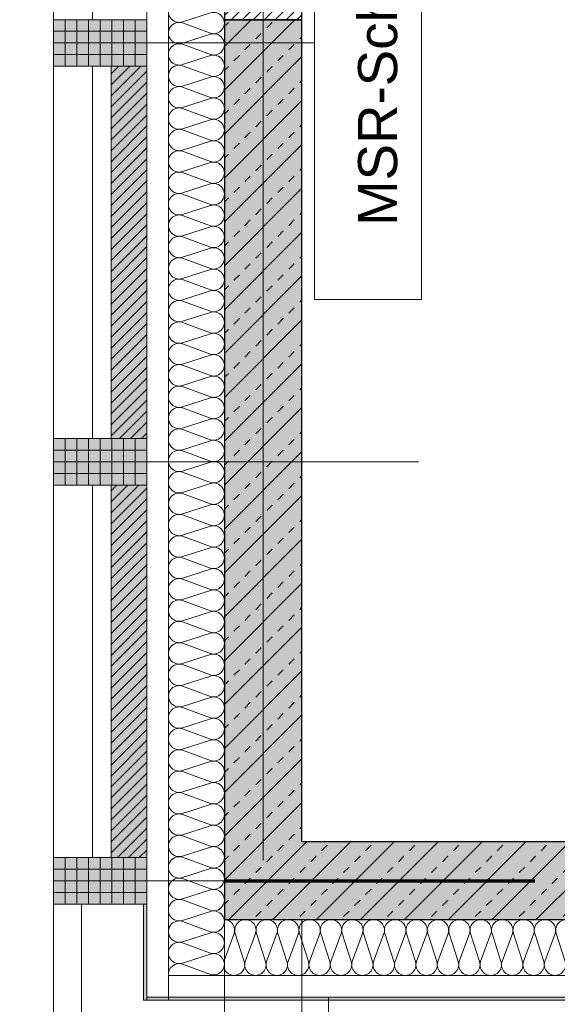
# Model space of a CAD drawing. Header units: metres. Extents: x -167 to 152, y -127 to 99.
# Tile 66 of 225: x -39.93 to -38.2, y -5.8 to -2.62. Entities that reach past the tile are written whole.
import ezdxf

# ---------------------------------------------------------------- set-up
doc = ezdxf.new("R2010")
doc.units = ezdxf.units.M
doc.header["$PDMODE"] = 1
doc.header["$PDSIZE"] = -2
for name, pattern in [('Achsen 01', [5.291531, 3.175, -1.058062, 0.352704, -0.705764]), ('gestrichelt - 01', [2, 1, -1]), ('ISO-07 Punktiert', [0.889, 0.127, -0.762]), ('Raster 01', [2, 1, -1]), ('VW-01 Strichlinie kurz', [2, 1, -1])]:
    doc.linetypes.add(name, pattern=pattern)
doc.layers.get('0').update_dxf_attribs({"lineweight": 25})
for name, color, linetype, lineweight, true_color in [('013_Beton und Stahlbetonarbeiten-000 Brüstung', 7, 'Continuous', 9, 0xa6a6a6), ('014_Fassadenarbeiten-000 Aufsicht Betonfertigteile', 7, 'Continuous', 9, 0xc0c0c0), ('014_Fassadenarbeiten-000 Aufsicht Mauerwerk', 7, 'Continuous', 9, 0xa6a6a6), ('014_Fassadenarbeiten-330 mineralische Dämmung', 7, 'Continuous', 9, 0x666666), ('031_Metallbauarbeiten-330 Aufsicht Metallbauarbeiten', 7, 'Continuous', 9, 0xa6a6a6), ('032_Metallarbeiten-PR_Fassade', 7, 'Continuous', 13, 0x444444), ('075_Raumlufttechnische Anlage-Lüftungsanlage', 7, 'Continuous', 18, 0x555555), ('AV1-Achsen', 1, 'Achsen 01', 18, 0xff0000), ('AV1-Raster', 7, 'Raster 01', 9, 0xa6a6a6)]:
    doc.layers.add(name, color=color, linetype=linetype, lineweight=lineweight, true_color=true_color)
for name, color, linetype, lineweight in [('013_Beton und Stahlbetonarbeiten-000 Unterzüge', 7, 'ISO-07 Punktiert', 13), ('013_Beton und Stahlbetonarbeiten-330 Außenwände', 7, 'Continuous', 25), ('014_Fassadenarbeiten-330 Betonfertigteile vertikal', 7, 'Continuous', 9), ('014_Fassadenarbeiten-330 Filtermauerwerk 11.5cm', 7, 'Continuous', 9), ('075_Raumlufttechnische Anlage-Beschriftung', 7, 'Continuous', 9), ('_1.35m (3D)', 7, 'Continuous', 9), ('_GRU (2D)', 7, 'Continuous', 9), ('_OG 1 (2D)', 7, 'Continuous', 9), ('AV1-Brandschutzkonzept-Brandschutzkonzept', 7, 'Continuous', 5), ('Bemaßung-Bemaßung', 7, 'Continuous', 9)]:
    doc.layers.add(name, color=color, linetype=linetype, lineweight=lineweight)
doc.layers.get('0').freeze()
doc.styles.add('Arial', font='arial.ttf')
doc.dimstyles.new('COE 50', dxfattribs={"dimtxt": 126.090495, "dimasz": 0.001414, "dimexe": 0.001, "dimexo": 0.01, "dimgap": 0.001, "dimtad": 1, "dimdec": 3, "dimtxsty": 'Arial', "dimblk": 'VW_SLASH-4', "dimblk1": 'VW_SLASH-4', "dimblk2": 'VW_SLASH-4', "dimcen": 0, "dimadec": 3, "dimazin": 0, "dimtfac": 0.8, "dimtdec": 3, "dimtix": 1, "dimtmove": 0, "dimatfit": 0, "dimldrblk": 'VW_SLASH-3', "dimfxl": 0.002, "dimfxlon": 1, "dimfrac": 2, "dimtolj": 1, "dimarcsym": 0})
pattern_1 = [(-90, (0, 0), (0.0375, 0), [])]
pattern_2 = [(0, (0, 0), (2e-18, -0.0375), [])]
pattern_3 = [(45, (0, 0), (0.01767767, -0.01767767), [])]

# ---------------------------------------------------------------- blocks, each defined once
blk = doc.blocks.new('Group-2')
at = {"layer": 'AV1-Raster'}
for p, q in [((1.35, -2.7), (-40.5, -2.7)), ((1.35, -4.05), (-40.5, -4.05)), ((1.35, -5.4), (-40.5, -5.4))]:
    blk.add_line(p, q, dxfattribs=at)
blk = doc.blocks.new('1.35m (3D)')
at = {"layer": 'AV1-Raster', "color": 7}
blk.add_blockref('Group-2', (0, 0), dxfattribs=at)
blk = doc.blocks.new('Group-270')
at = {"layer": '014_Fassadenarbeiten-330 mineralische Dämmung', "transparency": 33554687, "flags": 128}
for points in [[(-5.57, 39.0366, 0.324435), (-5.5316, 39.0492, 0.324435), (-5.5316, 39.0896, 0.324435), (-5.57, 39.1022), (-5.66, 39.0732, -0.324488), (-5.6985, 39.0858, -0.324488), (-5.6985, 39.1263, -0.324488), (-5.66, 39.1388), (-5.57, 39.1055, 0.324435), (-5.5316, 39.1181, 0.324435), (-5.5316, 39.1586, 0.324435), (-5.57, 39.1711), (-5.66, 39.1422, -0.324488), (-5.6985, 39.1548, -0.324488), (-5.6985, 39.1952, -0.324488), (-5.66, 39.2078), (-5.57, 39.1745, 0.324435), (-5.5316, 39.1871, 0.324435), (-5.5316, 39.2275, 0.324435), (-5.57, 39.2401), (-5.66, 39.2111, -0.394688), (-5.7026, 39.2312, -0.394688), (-5.6854, 39.275)], [(-5.525, 39.275, -0.497563), (-5.57, 39.2434), (-5.6554, 39.275)], [(-5.57, 38.1403, 1.372583), (-5.57, 38.2059), (-5.66, 38.177, -1.372995), (-5.66, 38.2425), (-5.57, 38.2093, 1.372583), (-5.57, 38.2748), (-5.66, 38.2459, -1.372995), (-5.66, 38.3115), (-5.57, 38.2782, 1.372583), (-5.57, 38.3438), (-5.66, 38.3149, -1.372995), (-5.66, 38.3804), (-5.57, 38.3472, 1.372583), (-5.57, 38.4127), (-5.66, 38.3838, -1.372995), (-5.66, 38.4494), (-5.57, 38.4161, 1.372583), (-5.57, 38.4817), (-5.66, 38.4527, -1.372995), (-5.66, 38.5183), (-5.57, 38.485, 1.372583), (-5.57, 38.5506), (-5.66, 38.5217, -1.372995), (-5.66, 38.5873), (-5.57, 38.554, 1.372583), (-5.57, 38.6196), (-5.66, 38.5906, -1.372995), (-5.66, 38.6562), (-5.57, 38.6229, 1.372583), (-5.57, 38.6885), (-5.66, 38.6596, -1.372995), (-5.66, 38.7252), (-5.57, 38.6919, 1.372583), (-5.57, 38.7575), (-5.66, 38.7285, -1.372995), (-5.66, 38.7941), (-5.57, 38.7608, 1.372583), (-5.57, 38.8264), (-5.66, 38.7975, -1.372995), (-5.66, 38.863), (-5.57, 38.8298, 1.372583), (-5.57, 38.8953), (-5.66, 38.8664, -1.372995), (-5.66, 38.932), (-5.57, 38.8987, 1.372583), (-5.57, 38.9643), (-5.66, 38.9354, -1.372995), (-5.66, 39.0009), (-5.57, 38.9677, 1.372583), (-5.57, 39.0332), (-5.66, 39.0043, -1.372995), (-5.66, 39.0699), (-5.57, 39.0366, 1.372583), (-5.57, 39.1022), (-5.66, 39.0732, -1.372995), (-5.66, 39.1388), (-5.57, 39.1055, 1.372583), (-5.57, 39.1711), (-5.66, 39.1422, -1.372995), (-5.66, 39.2078)]]:
    blk.add_lwpolyline(points, format="xyb", dxfattribs=at)
blk = doc.blocks.new('Group-271')
at = {"layer": '014_Fassadenarbeiten-330 mineralische Dämmung', "transparency": 33554687}
blk.add_blockref('Group-270', (0, 0), dxfattribs=at)
blk = doc.blocks.new('Parametric Object-37')
at = {"layer": '014_Fassadenarbeiten-330 mineralische Dämmung', "color": 7, "transparency": 33554687}
blk.add_blockref('Group-271', (0, 0), dxfattribs=at)
at = {"layer": '014_Fassadenarbeiten-330 mineralische Dämmung', "color": 0, "flags": 1}
for tag in ['IFC_UUID', 'instanceID', 'prm0_name', 'prm0_type', 'prm0_value', 'prm1_name', 'prm1_type', 'prm1_value', 'prm2_name', 'prm2_type', 'prm2_value', 'prm3_name', 'prm3_type', 'prm3_value', 'prm4_name', 'prm4_type', 'prm4_value', 'prm5_name', 'prm5_type', 'prm5_value', 'prm6_name', 'prm6_type', 'prm6_value']:
    blk.add_attdef(tag, (-39.275, -5.7145), '', height=0.00018, dxfattribs=at)
blk = doc.blocks.new('Group-273')
at = {"layer": '014_Fassadenarbeiten-330 mineralische Dämmung', "transparency": 33554687, "flags": 128}
for points in [[(-5.5676, 39.32, -0.324435), (-5.5802, 39.2816, -0.324435), (-5.6206, 39.2816, -0.324435), (-5.6332, 39.32), (-5.5999, 39.41, 0.324488), (-5.6125, 39.4485, 0.324488), (-5.6529, 39.4485, 0.324488), (-5.6655, 39.41), (-5.6365, 39.32, -0.324435), (-5.6491, 39.2816, -0.324435), (-5.6895, 39.2816, -0.324435), (-5.7021, 39.32), (-5.6688, 39.41, 0.54007), (-5.705, 39.4548)], [(-5.7021, 39.32, 1.372583), (-5.6365, 39.32), (-5.6655, 39.41, -1.372995), (-5.5999, 39.41), (-5.6332, 39.32, 1.372583), (-5.5676, 39.32), (-5.5965, 39.41, -1.372995), (-5.531, 39.41), (-5.5642, 39.32, 1.372583), (-5.4987, 39.32), (-5.5276, 39.41, -1.372995), (-5.462, 39.41), (-5.4953, 39.32, 1.372583), (-5.4297, 39.32), (-5.4586, 39.41, -1.372995), (-5.3931, 39.41), (-5.4263, 39.32, 1.372583), (-5.3608, 39.32), (-5.3897, 39.41, -1.372995), (-5.3241, 39.41), (-5.3574, 39.32, 1.372583), (-5.2918, 39.32), (-5.3207, 39.41, -1.372995), (-5.2552, 39.41), (-5.2884, 39.32, 1.372583), (-5.2229, 39.32), (-5.2518, 39.41, -1.372995), (-5.1862, 39.41), (-5.2195, 39.32, 1.372583), (-5.1539, 39.32), (-5.1829, 39.41, -1.372995), (-5.1173, 39.41), (-5.1506, 39.32, 1.372583), (-5.085, 39.32), (-5.1139, 39.41, -1.372995), (-5.0483, 39.41), (-5.0816, 39.32, 1.372583), (-5.016, 39.32), (-5.045, 39.41, -1.372995), (-4.9794, 39.41), (-5.0127, 39.32, 1.372583), (-4.9471, 39.32), (-4.976, 39.41, -1.372995), (-4.9104, 39.41), (-4.9437, 39.32, 1.372583), (-4.8781, 39.32), (-4.9071, 39.41, -1.372995), (-4.8415, 39.41), (-4.8748, 39.32, 1.372583), (-4.8092, 39.32), (-4.8381, 39.41, -1.372995), (-4.7726, 39.41), (-4.8058, 39.32, 1.372583), (-4.7403, 39.32), (-4.7692, 39.41, -1.372995), (-4.7036, 39.41), (-4.7369, 39.32, 1.372583), (-4.6713, 39.32), (-4.7002, 39.41, -1.372995), (-4.6347, 39.41), (-4.6679, 39.32, 1.372583), (-4.6024, 39.32), (-4.6313, 39.41, -1.372995), (-4.5657, 39.41), (-4.599, 39.32, 1.372583), (-4.5334, 39.32), (-4.5623, 39.41, -1.372995), (-4.4968, 39.41), (-4.53, 39.32, 1.372583), (-4.4645, 39.32), (-4.4934, 39.41, -1.372995), (-4.4278, 39.41), (-4.4611, 39.32, 1.372583), (-4.3955, 39.32), (-4.4245, 39.41, -1.372995), (-4.3589, 39.41), (-4.3922, 39.32, 1.372583), (-4.3266, 39.32), (-4.3555, 39.41, -1.372995), (-4.2899, 39.41), (-4.3232, 39.32, 1.372583), (-4.2576, 39.32), (-4.2866, 39.41, -1.372995), (-4.221, 39.41), (-4.2543, 39.32, 1.372583), (-4.1887, 39.32), (-4.2176, 39.41, -1.372995), (-4.1521, 39.41), (-4.1853, 39.32, 1.372583), (-4.1198, 39.32), (-4.1487, 39.41, -1.372995), (-4.0831, 39.41), (-4.1164, 39.32, 1.372583), (-4.0508, 39.32), (-4.0797, 39.41, -1.372995), (-4.0142, 39.41), (-4.0474, 39.32, 1.372583), (-3.9819, 39.32), (-4.0108, 39.41, -1.372995), (-3.9452, 39.41), (-3.9785, 39.32, 1.372583), (-3.9129, 39.32), (-3.9418, 39.41, -1.372995), (-3.8763, 39.41), (-3.9095, 39.32, 1.372583), (-3.844, 39.32), (-3.8729, 39.41, -1.372995), (-3.8073, 39.41), (-3.8406, 39.32, 1.372583), (-3.775, 39.32), (-3.804, 39.41, -1.372995), (-3.7384, 39.41), (-3.7717, 39.32, 1.372583), (-3.7061, 39.32), (-3.735, 39.41, -1.372995), (-3.6694, 39.41), (-3.7027, 39.32, 1.372583), (-3.6371, 39.32), (-3.6661, 39.41, -1.372995), (-3.6005, 39.41), (-3.6338, 39.32, 1.372583), (-3.5682, 39.32), (-3.5971, 39.41, -1.372995), (-3.5316, 39.41), (-3.5648, 39.32, 1.372583), (-3.4993, 39.32), (-3.5282, 39.41, -1.372995), (-3.4626, 39.41), (-3.4959, 39.32, 1.372583), (-3.4303, 39.32), (-3.4592, 39.41, -1.372995), (-3.3937, 39.41), (-3.4269, 39.32, 1.372583), (-3.3614, 39.32), (-3.3903, 39.41, -1.372995), (-3.3247, 39.41), (-3.358, 39.32, 1.372583), (-3.2924, 39.32), (-3.3213, 39.41, -1.372995), (-3.2558, 39.41), (-3.289, 39.32, 1.372583), (-3.2235, 39.32), (-3.2524, 39.41, -1.372995), (-3.1868, 39.41), (-3.2201, 39.32, 1.372583), (-3.1545, 39.32), (-3.1835, 39.41, -1.372995), (-3.1179, 39.41), (-3.1512, 39.32, 1.372583), (-3.0856, 39.32), (-3.1145, 39.41, -1.372995), (-3.0489, 39.41), (-3.0822, 39.32, 1.372583), (-3.0166, 39.32), (-3.0456, 39.41, -1.372995), (-2.98, 39.41), (-3.0133, 39.32, 1.372583), (-2.9477, 39.32), (-2.9766, 39.41, -1.372995), (-2.911, 39.41), (-2.9443, 39.32, 1.372583), (-2.8787, 39.32), (-2.9077, 39.41, -1.372995), (-2.8421, 39.41), (-2.8754, 39.32, 1.372583), (-2.8098, 39.32), (-2.8387, 39.41, -1.372995), (-2.7732, 39.41), (-2.8064, 39.32, 1.372583), (-2.7409, 39.32), (-2.7698, 39.41, -1.372995), (-2.7042, 39.41), (-2.7375, 39.32, 1.372583), (-2.6719, 39.32), (-2.7008, 39.41, -1.372995), (-2.6353, 39.41), (-2.6685, 39.32, 1.372583), (-2.603, 39.32), (-2.6319, 39.41, -1.372995), (-2.5663, 39.41)], [(-5.705, 39.3184, -0.131588), (-5.705, 39.3005)]]:
    blk.add_lwpolyline(points, format="xyb", dxfattribs=at)
blk = doc.blocks.new('Group-274')
at = {"layer": '014_Fassadenarbeiten-330 mineralische Dämmung', "transparency": 33554687}
blk.add_blockref('Group-273', (0, 0), dxfattribs=at)
blk = doc.blocks.new('Parametric Object-38')
at = {"layer": '014_Fassadenarbeiten-330 mineralische Dämmung', "color": 7, "transparency": 33554687}
blk.add_blockref('Group-274', (0, 0), dxfattribs=at)
at = {"layer": '014_Fassadenarbeiten-330 mineralische Dämmung', "color": 0, "flags": 1}
for tag in ['IFC_UUID', 'instanceID', 'prm0_name', 'prm0_type', 'prm0_value', 'prm1_name', 'prm1_type', 'prm1_value', 'prm2_name', 'prm2_type', 'prm2_value', 'prm3_name', 'prm3_type', 'prm3_value', 'prm4_name', 'prm4_type', 'prm4_value', 'prm5_name', 'prm5_type', 'prm5_value', 'prm6_name', 'prm6_type', 'prm6_value']:
    blk.add_attdef(tag, (-39.4631, -5.7098), '', height=0.00018, dxfattribs=at)
blk = doc.blocks.new('VW_SLASH-4')
at = {"color": 0, "linetype": 'ByBlock', "lineweight": -2, "transparency": 16777216}
blk.add_line((0, 0), (-1, 0), dxfattribs=at)
at = {"color": 0, "linetype": 'Continuous', "lineweight": 15, "transparency": 16777216, "flags": 128}
blk.add_lwpolyline([(0.5, 0.5), (-0.5, -0.5)], dxfattribs=at)
blk = doc.blocks.new('*D425')
at = {"layer": 'Bemaßung-Bemaßung', "color": 0, "lineweight": -2}
for p, q in [((-42.225, 0), (-42.375, 0)), ((-42.325, -5.3293), (-42.325, -0.0707)), ((-42.225, -5.4), (-42.375, -5.4))]:
    blk.add_line(p, q, dxfattribs=at)
at = {"layer": 'Defpoints', "color": 0}
for p in [(-39.15, 0), (-42.325, 0), (-39.15, -5.4)]:
    blk.add_point(p, dxfattribs=at)
at = {"layer": 'Bemaßung-Bemaßung', "color": 0, "lineweight": -2, "xscale": 0.070693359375, "yscale": 0.070693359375, "zscale": 0.070693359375}
for p, rotation in [((-42.325, 0), 90), ((-42.325, -5.4), 270)]:
    blk.add_blockref('VW_SLASH-4', p, dxfattribs=dict(at, rotation=rotation))
at = {"layer": 'Bemaßung-Bemaßung', "color": 0, "insert": (-42.4508, -2.7), "char_height": 0.12609, "attachment_point": 5, "rotation": 90, "style": 'Arial'}
blk.add_mtext('\\A1;5,40', dxfattribs=at)
blk = doc.blocks.new('VW_SLASH-3')
at = {"color": 0, "linetype": 'ByBlock', "lineweight": -2, "transparency": 16777216}
blk.add_line((0, 0), (-1, 0), dxfattribs=at)
at = {"color": 0, "linetype": 'Continuous', "lineweight": 15, "transparency": 16777216, "flags": 128}
blk.add_lwpolyline([(0.5, 0.5), (-0.5, -0.5)], dxfattribs=at)
blk = doc.blocks.new('*D426')
at = {"layer": 'Bemaßung-Bemaßung', "color": 0, "lineweight": -2}
for p, q in [((-42.225, -5.4), (-42.375, -5.4)), ((-42.325, -8.0293), (-42.325, -5.4707)), ((-42.225, -8.1), (-42.375, -8.1))]:
    blk.add_line(p, q, dxfattribs=at)
at = {"layer": 'Defpoints', "color": 0}
for p in [(-42.325, -5.4), (-39.15, -5.4), (-39.15, -8.1)]:
    blk.add_point(p, dxfattribs=at)
at = {"layer": 'Bemaßung-Bemaßung', "color": 0, "lineweight": -2, "xscale": 0.070693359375, "yscale": 0.070693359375, "zscale": 0.070693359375}
for p, rotation in [((-42.325, -5.4), 90), ((-42.325, -8.1), 270)]:
    blk.add_blockref('VW_SLASH-4', p, dxfattribs=dict(at, rotation=rotation))
at = {"layer": 'Bemaßung-Bemaßung', "color": 0, "insert": (-42.4508, -6.75), "char_height": 0.12609, "attachment_point": 5, "rotation": 90, "style": 'Arial'}
blk.add_mtext('\\A1;2,70', dxfattribs=at)
blk = doc.blocks.new('*D559')
at = {"layer": 'Bemaßung-Bemaßung', "color": 0, "linetype": 'Continuous', "lineweight": -2}
for p, q in [((-41.225, -5.475), (-41.375, -5.475)), ((-41.325, -5.5457), (-41.325, -6.6043)), ((-41.225, -6.675), (-41.375, -6.675))]:
    blk.add_line(p, q, dxfattribs=at)
at = {"layer": 'Defpoints', "color": 0}
for p in [(-39.825, -5.475), (-41.325, -6.675), (-39.825, -6.675)]:
    blk.add_point(p, dxfattribs=at)
at = {"layer": 'Bemaßung-Bemaßung', "color": 0, "lineweight": -2, "xscale": 0.070693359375, "yscale": 0.070693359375, "zscale": 0.070693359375}
for p, rotation in [((-41.325, -5.475), 90), ((-41.325, -6.675), 270)]:
    blk.add_blockref('VW_SLASH-4', p, dxfattribs=dict(at, rotation=rotation))
at = {"layer": 'Bemaßung-Bemaßung', "color": 0, "insert": (-41.4508, -6.075), "char_height": 0.12609, "attachment_point": 5, "rotation": 90, "style": 'Arial'}
blk.add_mtext('\\A1;1,20', dxfattribs=at)
blk = doc.blocks.new('*D560')
at = {"layer": 'Bemaßung-Bemaßung', "color": 0, "linetype": 'Continuous', "lineweight": -2}
for p, q in [((-41.325, -5.2543), (-41.325, -5.1836)), ((-41.225, -5.325), (-41.375, -5.325)), ((-41.325, -5.325), (-41.325, -5.475)), ((-41.225, -5.475), (-41.375, -5.475)), ((-41.325, -5.5457), (-41.325, -5.6164))]:
    blk.add_line(p, q, dxfattribs=at)
at = {"layer": 'Defpoints', "color": 0}
for p in [(-39.825, -5.325), (-41.325, -5.475), (-39.825, -5.475)]:
    blk.add_point(p, dxfattribs=at)
at = {"layer": 'Bemaßung-Bemaßung', "color": 0, "lineweight": -2, "xscale": 0.070693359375, "yscale": 0.070693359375, "zscale": 0.070693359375}
for p, rotation in [((-41.325, -5.325), 270), ((-41.325, -5.475), 90)]:
    blk.add_blockref('VW_SLASH-4', p, dxfattribs=dict(at, rotation=rotation))
at = {"layer": 'Bemaßung-Bemaßung', "color": 0, "insert": (-41.5144, -5.4), "char_height": 0.12609, "attachment_point": 5, "rotation": 90, "style": 'Arial'}
blk.add_mtext('\\A1;15', dxfattribs=at)
blk = doc.blocks.new('*D561')
at = {"layer": 'Bemaßung-Bemaßung', "color": 0, "linetype": 'Continuous', "lineweight": -2}
for p, q in [((-41.225, -4.125), (-41.375, -4.125)), ((-41.325, -4.1957), (-41.325, -5.2543)), ((-41.225, -5.325), (-41.375, -5.325))]:
    blk.add_line(p, q, dxfattribs=at)
at = {"layer": 'Defpoints', "color": 0}
for p in [(-39.825, -4.125), (-41.325, -5.325), (-39.825, -5.325)]:
    blk.add_point(p, dxfattribs=at)
at = {"layer": 'Bemaßung-Bemaßung', "color": 0, "lineweight": -2, "xscale": 0.070693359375, "yscale": 0.070693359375, "zscale": 0.070693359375}
for p, rotation in [((-41.325, -4.125), 90), ((-41.325, -5.325), 270)]:
    blk.add_blockref('VW_SLASH-4', p, dxfattribs=dict(at, rotation=rotation))
at = {"layer": 'Bemaßung-Bemaßung', "color": 0, "insert": (-41.4508, -4.725), "char_height": 0.12609, "attachment_point": 5, "rotation": 90, "style": 'Arial'}
blk.add_mtext('\\A1;1,20', dxfattribs=at)
blk = doc.blocks.new('*D562')
at = {"layer": 'Bemaßung-Bemaßung', "color": 0, "linetype": 'Continuous', "lineweight": -2}
for p, q in [((-41.325, -3.9043), (-41.325, -3.8336)), ((-41.225, -3.975), (-41.375, -3.975)), ((-41.325, -3.975), (-41.325, -4.125)), ((-41.225, -4.125), (-41.375, -4.125)), ((-41.325, -4.1957), (-41.325, -4.2664))]:
    blk.add_line(p, q, dxfattribs=at)
at = {"layer": 'Defpoints', "color": 0}
for p in [(-39.825, -3.975), (-41.325, -4.125), (-39.825, -4.125)]:
    blk.add_point(p, dxfattribs=at)
at = {"layer": 'Bemaßung-Bemaßung', "color": 0, "lineweight": -2, "xscale": 0.070693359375, "yscale": 0.070693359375, "zscale": 0.070693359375}
for p, rotation in [((-41.325, -3.975), 270), ((-41.325, -4.125), 90)]:
    blk.add_blockref('VW_SLASH-4', p, dxfattribs=dict(at, rotation=rotation))
at = {"layer": 'Bemaßung-Bemaßung', "color": 0, "insert": (-41.5144, -4.05), "char_height": 0.12609, "attachment_point": 5, "rotation": 90, "style": 'Arial'}
blk.add_mtext('\\A1;15', dxfattribs=at)
blk = doc.blocks.new('*D563')
at = {"layer": 'Bemaßung-Bemaßung', "color": 0, "linetype": 'Continuous', "lineweight": -2}
for p, q in [((-41.225, -2.775), (-41.375, -2.775)), ((-41.325, -2.8457), (-41.325, -3.9043)), ((-41.225, -3.975), (-41.375, -3.975))]:
    blk.add_line(p, q, dxfattribs=at)
at = {"layer": 'Defpoints', "color": 0}
for p in [(-39.825, -2.775), (-41.325, -3.975), (-39.825, -3.975)]:
    blk.add_point(p, dxfattribs=at)
at = {"layer": 'Bemaßung-Bemaßung', "color": 0, "lineweight": -2, "xscale": 0.070693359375, "yscale": 0.070693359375, "zscale": 0.070693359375}
for p, rotation in [((-41.325, -2.775), 90), ((-41.325, -3.975), 270)]:
    blk.add_blockref('VW_SLASH-4', p, dxfattribs=dict(at, rotation=rotation))
at = {"layer": 'Bemaßung-Bemaßung', "color": 0, "insert": (-41.4508, -3.375), "char_height": 0.12609, "attachment_point": 5, "rotation": 90, "style": 'Arial'}
blk.add_mtext('\\A1;1,20', dxfattribs=at)
blk = doc.blocks.new('*D564')
at = {"layer": 'Bemaßung-Bemaßung', "color": 0, "linetype": 'Continuous', "lineweight": -2}
for p, q in [((-41.325, -2.5543), (-41.325, -2.4836)), ((-41.225, -2.625), (-41.375, -2.625)), ((-41.325, -2.625), (-41.325, -2.775)), ((-41.225, -2.775), (-41.375, -2.775)), ((-41.325, -2.8457), (-41.325, -2.9164))]:
    blk.add_line(p, q, dxfattribs=at)
at = {"layer": 'Defpoints', "color": 0}
for p in [(-39.825, -2.625), (-41.325, -2.775), (-39.825, -2.775)]:
    blk.add_point(p, dxfattribs=at)
at = {"layer": 'Bemaßung-Bemaßung', "color": 0, "lineweight": -2, "xscale": 0.070693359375, "yscale": 0.070693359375, "zscale": 0.070693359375}
for p, rotation in [((-41.325, -2.625), 270), ((-41.325, -2.775), 90)]:
    blk.add_blockref('VW_SLASH-4', p, dxfattribs=dict(at, rotation=rotation))
at = {"layer": 'Bemaßung-Bemaßung', "color": 0, "insert": (-41.5144, -2.7), "char_height": 0.12609, "attachment_point": 5, "rotation": 90, "style": 'Arial'}
blk.add_mtext('\\A1;15', dxfattribs=at)
blk = doc.blocks.new('*D565')
at = {"layer": 'Bemaßung-Bemaßung', "color": 0, "linetype": 'Continuous', "lineweight": -2}
for p, q in [((-41.225, -1.425), (-41.375, -1.425)), ((-41.325, -1.4957), (-41.325, -2.5543)), ((-41.225, -2.625), (-41.375, -2.625))]:
    blk.add_line(p, q, dxfattribs=at)
at = {"layer": 'Defpoints', "color": 0}
for p in [(-39.825, -1.425), (-41.325, -2.625), (-39.825, -2.625)]:
    blk.add_point(p, dxfattribs=at)
at = {"layer": 'Bemaßung-Bemaßung', "color": 0, "lineweight": -2, "xscale": 0.070693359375, "yscale": 0.070693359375, "zscale": 0.070693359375}
for p, rotation in [((-41.325, -1.425), 90), ((-41.325, -2.625), 270)]:
    blk.add_blockref('VW_SLASH-4', p, dxfattribs=dict(at, rotation=rotation))
at = {"layer": 'Bemaßung-Bemaßung', "color": 0, "insert": (-41.4508, -2.025), "char_height": 0.12609, "attachment_point": 5, "rotation": 90, "style": 'Arial'}
blk.add_mtext('\\A1;1,20', dxfattribs=at)
blk = doc.blocks.new('*D599')
at = {"layer": 'Bemaßung-Bemaßung', "color": 0, "linetype": 'Continuous', "lineweight": -2}
for p, q in [((-40.325, -5.2043), (-40.325, -5.1336)), ((-40.225, -5.275), (-40.375, -5.275)), ((-40.325, -5.275), (-40.325, -5.525)), ((-40.225, -5.525), (-40.375, -5.525)), ((-40.325, -5.5957), (-40.325, -5.6664))]:
    blk.add_line(p, q, dxfattribs=at)
at = {"layer": 'Defpoints', "color": 0}
for p in [(-39.025, -5.275), (-40.325, -5.525), (-36.575, -5.525)]:
    blk.add_point(p, dxfattribs=at)
at = {"layer": 'Bemaßung-Bemaßung', "color": 0, "lineweight": -2, "xscale": 0.070693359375, "yscale": 0.070693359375, "zscale": 0.070693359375}
for p, rotation in [((-40.325, -5.275), 270), ((-40.325, -5.525), 90)]:
    blk.add_blockref('VW_SLASH-4', p, dxfattribs=dict(at, rotation=rotation))
at = {"layer": 'Bemaßung-Bemaßung', "color": 0, "insert": (-40.4394, -5.4), "char_height": 0.12609, "attachment_point": 5, "rotation": 90, "style": 'Arial'}
blk.add_mtext('\\A1;25', dxfattribs=at)
blk = doc.blocks.new('*D600')
at = {"layer": 'Bemaßung-Bemaßung', "color": 0, "linetype": 'Continuous', "lineweight": -2}
for p, q in [((-40.225, -0.125), (-40.375, -0.125)), ((-40.325, -0.1957), (-40.325, -5.2043)), ((-40.225, -5.275), (-40.375, -5.275))]:
    blk.add_line(p, q, dxfattribs=at)
at = {"layer": 'Defpoints', "color": 0}
for p in [(-39.025, -0.125), (-40.325, -5.275), (-39.025, -5.275)]:
    blk.add_point(p, dxfattribs=at)
at = {"layer": 'Bemaßung-Bemaßung', "color": 0, "lineweight": -2, "xscale": 0.070693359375, "yscale": 0.070693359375, "zscale": 0.070693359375}
for p, rotation in [((-40.325, -0.125), 90), ((-40.325, -5.275), 270)]:
    blk.add_blockref('VW_SLASH-4', p, dxfattribs=dict(at, rotation=rotation))
at = {"layer": 'Bemaßung-Bemaßung', "color": 0, "insert": (-40.4508, -2.7), "char_height": 0.12609, "attachment_point": 5, "rotation": 90, "style": 'Arial'}
blk.add_mtext('\\A1;5,15', dxfattribs=at)
blk = doc.blocks.new('*D650')
at = {"layer": 'Bemaßung-Bemaßung', "color": 0, "lineweight": -2}
for p, q in [((-40.725, -5.525), (-40.875, -5.525)), ((-40.825, -5.5957), (-40.825, -7.9043)), ((-40.725, -7.975), (-40.875, -7.975))]:
    blk.add_line(p, q, dxfattribs=at)
at = {"layer": 'Defpoints', "color": 0}
for p in [(-39.275, -5.525), (-40.825, -7.975), (-39.275, -7.975)]:
    blk.add_point(p, dxfattribs=at)
at = {"layer": 'Bemaßung-Bemaßung', "color": 0, "lineweight": -2, "xscale": 0.070693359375, "yscale": 0.070693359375, "zscale": 0.070693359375}
for p, rotation in [((-40.825, -5.525), 90), ((-40.825, -7.975), 270)]:
    blk.add_blockref('VW_SLASH-4', p, dxfattribs=dict(at, rotation=rotation))
at = {"layer": 'Bemaßung-Bemaßung', "color": 0, "insert": (-40.9508, -6.75), "char_height": 0.12609, "attachment_point": 5, "rotation": 90, "style": 'Arial'}
blk.add_mtext('\\A1;2,45', dxfattribs=at)
blk = doc.blocks.new('*D651')
at = {"layer": 'Bemaßung-Bemaßung', "color": 0, "lineweight": -2}
for p, q in [((-40.725, 0.125), (-40.875, 0.125)), ((-40.825, 0.0543), (-40.825, -5.4543)), ((-40.725, -5.525), (-40.875, -5.525))]:
    blk.add_line(p, q, dxfattribs=at)
at = {"layer": 'Defpoints', "color": 0}
for p in [(-39.275, 0.125), (-40.825, -5.525), (-39.275, -5.525)]:
    blk.add_point(p, dxfattribs=at)
at = {"layer": 'Bemaßung-Bemaßung', "color": 0, "lineweight": -2, "xscale": 0.070693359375, "yscale": 0.070693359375, "zscale": 0.070693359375}
for p, rotation in [((-40.825, 0.125), 90), ((-40.825, -5.525), 270)]:
    blk.add_blockref('VW_SLASH-4', p, dxfattribs=dict(at, rotation=rotation))
at = {"layer": 'Bemaßung-Bemaßung', "color": 0, "insert": (-40.9508, -2.7), "char_height": 0.12609, "attachment_point": 5, "rotation": 90, "style": 'Arial'}
blk.add_mtext('\\A1;5,65', dxfattribs=at)
blk = doc.blocks.new('Group-320')
at = {"color": 255}
blk.add_wipeout([(-38.9848, -1.4966), (-38.6398, -1.4966), (-38.6398, -3.5266), (-38.9848, -3.5266)], dxfattribs=at).dxf.layer = '075_Raumlufttechnische Anlage-Lüftungsanlage'
at = {"layer": '075_Raumlufttechnische Anlage-Lüftungsanlage', "flags": 128}
blk.add_lwpolyline([(-38.9848, -1.4966), (-38.6398, -1.4966), (-38.6398, -3.5266), (-38.9848, -3.5266)], close=True, dxfattribs=at)
at = {"layer": '075_Raumlufttechnische Anlage-Beschriftung', "color": 253, "insert": (-38.7165, -2.5116), "char_height": 0.12609, "attachment_point": 8, "rotation": 90, "line_spacing_factor": 0.969122, "style": 'Arial'}
blk.add_mtext('MSR-Schaltschrank', dxfattribs=at)
blk = doc.blocks.new('Group-751')
at = {"layer": 'AV1-Achsen'}
blk.add_line((-39.15, -26.5), (-39.15, 4.9), dxfattribs=at)
blk = doc.blocks.new('Group-756')
at = {"layer": 'AV1-Achsen'}
blk.add_line((-43.35, -5.4), (4.2, -5.4), dxfattribs=at)
blk = doc.blocks.new('GRU (2D)')
at = {"layer": 'AV1-Achsen', "color": 7}
for name in ['Group-751', 'Group-756']:
    blk.add_blockref(name, (0, 0), dxfattribs=at)
blk = doc.blocks.new('OG 1 (2D)')
at = {"layer": '013_Beton und Stahlbetonarbeiten-330 Außenwände', "linetype": 'Continuous', "lineweight": 9}
h = blk.add_hatch(dxfattribs=at)
h.set_pattern_fill('Mauerwerk allg_-2', color=1, style=0, pattern_type=2)
h.set_pattern_definition(pattern_3)
h.paths.add_polyline_path([(-39.275, -2.625), (-39.025, -2.625), (-39.025, -1.425), (-39.275, -1.425)])
at = {"layer": '014_Fassadenarbeiten-330 Betonfertigteile vertikal', "linetype": 'Continuous', "lineweight": 0}
for points in [[(-39.525, -2.775), (-39.525, -2.625), (-39.825, -2.625), (-39.825, -2.775)], [(-39.525, -4.125), (-39.525, -3.975), (-39.825, -3.975), (-39.825, -4.125)]]:
    blk.add_hatch(color=9, dxfattribs=at).paths.add_polyline_path(points)
at = {"layer": '014_Fassadenarbeiten-330 Betonfertigteile vertikal', "linetype": 'Continuous', "lineweight": 9}
h = blk.add_hatch(dxfattribs=at)
h.set_pattern_fill('Stahlbetonfertigteil', color=8, style=0, pattern_type=2)
h.set_pattern_definition(pattern_1)
h.paths.add_polyline_path([(-39.525, -2.775), (-39.525, -2.625), (-39.825, -2.625), (-39.825, -2.775)])
at = {"layer": '014_Fassadenarbeiten-330 Betonfertigteile vertikal', "linetype": 'Continuous', "lineweight": 13}
h = blk.add_hatch(dxfattribs=at)
h.set_pattern_fill('Stahlbetonfertigteil-1', color=8, style=0, pattern_type=2)
h.set_pattern_definition(pattern_2)
h.paths.add_polyline_path([(-39.525, -2.775), (-39.525, -2.625), (-39.825, -2.625), (-39.825, -2.775)])
at = {"layer": '014_Fassadenarbeiten-330 Betonfertigteile vertikal', "linetype": 'Continuous', "lineweight": 9}
h = blk.add_hatch(dxfattribs=at)
h.set_pattern_fill('Stahlbetonfertigteil', color=8, style=0, pattern_type=2)
h.set_pattern_definition(pattern_1)
h.paths.add_polyline_path([(-39.525, -4.125), (-39.525, -3.975), (-39.825, -3.975), (-39.825, -4.125)])
at = {"layer": '014_Fassadenarbeiten-330 Betonfertigteile vertikal', "linetype": 'Continuous', "lineweight": 13}
h = blk.add_hatch(dxfattribs=at)
h.set_pattern_fill('Stahlbetonfertigteil-1', color=8, style=0, pattern_type=2)
h.set_pattern_definition(pattern_2)
h.paths.add_polyline_path([(-39.525, -4.125), (-39.525, -3.975), (-39.825, -3.975), (-39.825, -4.125)])
at = {"layer": '014_Fassadenarbeiten-330 Filtermauerwerk 11.5cm', "linetype": 'Continuous', "lineweight": 0, "true_color": 0xd19783}
for points in [[(-39.64, -2.775), (-39.525, -2.775), (-39.525, -3.975), (-39.64, -3.975)], [(-39.64, -4.125), (-39.525, -4.125), (-39.525, -5.325), (-39.64, -5.325)]]:
    blk.add_hatch(color=33, dxfattribs=at).paths.add_polyline_path(points)
at = {"layer": '014_Fassadenarbeiten-330 Filtermauerwerk 11.5cm', "linetype": 'Continuous', "lineweight": 9}
h = blk.add_hatch(dxfattribs=at)
h.set_pattern_fill('Mauerwerk Münster', color=8, style=0, pattern_type=2)
h.set_pattern_definition(pattern_3)
h.paths.add_polyline_path([(-39.64, -2.775), (-39.525, -2.775), (-39.525, -3.975), (-39.64, -3.975)])
h = blk.add_hatch(dxfattribs=at)
h.set_pattern_fill('Mauerwerk Münster', color=8, style=0, pattern_type=2)
h.set_pattern_definition(pattern_3)
h.paths.add_polyline_path([(-39.64, -4.125), (-39.525, -4.125), (-39.525, -5.325), (-39.64, -5.325)])
at = {"layer": '013_Beton und Stahlbetonarbeiten-330 Außenwände', "flags": 128}
blk.add_lwpolyline([(-39.275, -2.625), (-39.025, -2.625), (-39.025, -1.425), (-39.275, -1.425)], close=True, dxfattribs=at)
at = {"layer": '014_Fassadenarbeiten-000 Aufsicht Betonfertigteile', "flags": 128}
blk.add_lwpolyline([(-39.455, 0.305), (-39.455, -21.905), (-39.825, -22.275), (-39.825, 0.675)], close=True, dxfattribs=at)
at = {"layer": '014_Fassadenarbeiten-000 Aufsicht Mauerwerk', "flags": 128}
for points in [[(-39.525, -2.625), (-39.7, -2.625), (-39.7, -1.425), (-39.525, -1.425)], [(-39.7, -1.425), (-39.525, -1.425), (-39.525, -2.625), (-39.7, -2.625)], [(-39.525, -3.975), (-39.7, -3.975), (-39.7, -2.775), (-39.525, -2.775)], [(-39.7, -2.775), (-39.525, -2.775), (-39.525, -3.975), (-39.7, -3.975)], [(-39.525, -5.325), (-39.7, -5.325), (-39.7, -4.125), (-39.525, -4.125)], [(-39.7, -4.125), (-39.525, -4.125), (-39.525, -5.325), (-39.7, -5.325)]]:
    blk.add_lwpolyline(points, close=True, dxfattribs=at)
at = {"layer": '014_Fassadenarbeiten-330 Betonfertigteile vertikal', "flags": 128}
for points in [[(-39.525, -2.775), (-39.525, -2.625), (-39.825, -2.625), (-39.825, -2.775)], [(-39.525, -4.125), (-39.525, -3.975), (-39.825, -3.975), (-39.825, -4.125)]]:
    blk.add_lwpolyline(points, close=True, dxfattribs=at)
at = {"layer": '014_Fassadenarbeiten-330 Filtermauerwerk 11.5cm', "flags": 128}
for points in [[(-39.64, -2.775), (-39.525, -2.775), (-39.525, -3.975), (-39.64, -3.975)], [(-39.64, -4.125), (-39.525, -4.125), (-39.525, -5.325), (-39.64, -5.325)]]:
    blk.add_lwpolyline(points, close=True, dxfattribs=at)
at = {"layer": 'AV1-Brandschutzkonzept-Brandschutzkonzept', "color": 220, "linetype": 'gestrichelt - 01', "lineweight": 70, "true_color": 0xff00bc, "transparency": 33554687}
blk.add_line((-39.275, -5.4), (-27, -5.4), dxfattribs=at)
at = {"layer": 'Bemaßung-Bemaßung', "color": 1}
dim = blk.add_linear_dim(base=(-42.325, 0), p1=(-39.15, -5.4), p2=(-39.15, 0), angle=270, text='5,40', dimstyle='COE 50', override={"dimtxt": 0.12609, "dimasz": 0.070693, "dimexe": 0.05, "dimgap": 0.05, "dimpost": '<>', "dimtxsty": 'Arial', "dimtmove": 2, "dimfxl": 0.1}, dxfattribs=at)
dim.commit()
dim.dimension.update_dxf_attribs({"geometry": '*D425', "text_midpoint": (-42.4508, -2.7)})
at = {"layer": 'Bemaßung-Bemaßung', "linetype": 'Continuous'}
for base, p1, p2, text, override, picture, middle in [((-40.325, -5.275), (-39.025, -0.125), (-39.025, -5.275), '5,15', {"dimtxt": 0.12609, "dimasz": 0.070693, "dimexe": 0.05, "dimgap": 0.05, "dimpost": '<>', "dimtxsty": 'Arial', "dimtmove": 2, "dimfxl": 0.1}, '*D600', (-40.4508, -2.7)), ((-41.325, -2.625), (-39.825, -1.425), (-39.825, -2.625), '1,20', {"dimtxt": 0.12609, "dimasz": 0.070693, "dimexe": 0.05, "dimgap": 0.05, "dimpost": '<>', "dimtxsty": 'Arial', "dimtmove": 2, "dimfxl": 0.1}, '*D565', (-41.4508, -2.025)), ((-41.325, -2.775), (-39.825, -2.625), (-39.825, -2.775), '15', {"dimtxt": 0.12609, "dimasz": 0.070693, "dimexe": 0.05, "dimgap": 0.05, "dimpost": '<>', "dimtxsty": 'Arial', "dimtix": 0, "dimtmove": 2, "dimfxl": 0.1}, '*D564', (-41.5144, -2.7)), ((-41.325, -3.975), (-39.825, -2.775), (-39.825, -3.975), '1,20', {"dimtxt": 0.12609, "dimasz": 0.070693, "dimexe": 0.05, "dimgap": 0.05, "dimpost": '<>', "dimtxsty": 'Arial', "dimtmove": 2, "dimfxl": 0.1}, '*D563', (-41.4508, -3.375)), ((-41.325, -4.125), (-39.825, -3.975), (-39.825, -4.125), '15', {"dimtxt": 0.12609, "dimasz": 0.070693, "dimexe": 0.05, "dimgap": 0.05, "dimpost": '<>', "dimtxsty": 'Arial', "dimtix": 0, "dimtmove": 2, "dimfxl": 0.1}, '*D562', (-41.5144, -4.05)), ((-41.325, -5.325), (-39.825, -4.125), (-39.825, -5.325), '1,20', {"dimtxt": 0.12609, "dimasz": 0.070693, "dimexe": 0.05, "dimgap": 0.05, "dimpost": '<>', "dimtxsty": 'Arial', "dimtmove": 2, "dimfxl": 0.1}, '*D561', (-41.4508, -4.725)), ((-41.325, -5.475), (-39.825, -5.325), (-39.825, -5.475), '15', {"dimtxt": 0.12609, "dimasz": 0.070693, "dimexe": 0.05, "dimgap": 0.05, "dimpost": '<>', "dimtxsty": 'Arial', "dimtix": 0, "dimtmove": 2, "dimfxl": 0.1}, '*D560', (-41.5144, -5.4)), ((-41.325, -6.675), (-39.825, -5.475), (-39.825, -6.675), '1,20', {"dimtxt": 0.12609, "dimasz": 0.070693, "dimexe": 0.05, "dimgap": 0.05, "dimpost": '<>', "dimtxsty": 'Arial', "dimtmove": 2, "dimfxl": 0.1}, '*D559', (-41.4508, -6.075))]:
    dim = blk.add_linear_dim(base=base, p1=p1, p2=p2, angle=270, text=text, dimstyle='COE 50', override=override, dxfattribs=at)
    dim.commit()
    dim.dimension.update_dxf_attribs({"geometry": picture, "text_midpoint": middle})
at = {"color": 255}
blk.add_wipeout([(-39.275, -7.975), (-39.275, -5.525), (-39.025, -5.525), (-39.025, -7.975)], dxfattribs=at).dxf.layer = '013_Beton und Stahlbetonarbeiten-000 Brüstung'
at = {"layer": '013_Beton und Stahlbetonarbeiten-000 Brüstung', "flags": 128}
blk.add_lwpolyline([(-39.275, -7.975), (-39.275, -5.525), (-39.025, -5.525), (-39.025, -7.975)], close=True, dxfattribs=at)
at = {"color": 255}
blk.add_wipeout([(-39.735, -5.475), (-39.735, -8.1), (-38.94, -8.1), (-38.94, -5.785), (-39.525, -5.785), (-39.525, -5.475)], dxfattribs=at).dxf.layer = '031_Metallbauarbeiten-330 Aufsicht Metallbauarbeiten'
at = {"layer": '013_Beton und Stahlbetonarbeiten-330 Außenwände', "linetype": 'Continuous', "lineweight": 0, "true_color": 0xc0c0c0}
blk.add_hatch(color=9, dxfattribs=at).paths.add_polyline_path([(-39.025, -5.275), (-39.025, -2.625), (-39.275, -2.625), (-39.275, -5.525), (-36.325, -5.525), (-36.325, -5.275)])
at = {"layer": '013_Beton und Stahlbetonarbeiten-330 Außenwände', "linetype": 'Continuous', "lineweight": 13}
h = blk.add_hatch(dxfattribs=at)
h.set_pattern_fill('Stahlbeton', color=251, style=0, pattern_type=2)
h.set_pattern_definition([(45, (0, 0), (0.07071068, -0.07071068), [0.025, -0.025])])
h.paths.add_polyline_path([(-39.025, -5.275), (-39.025, -2.625), (-39.275, -2.625), (-39.275, -5.525), (-36.325, -5.525), (-36.325, -5.275)])
h = blk.add_hatch(dxfattribs=at)
h.set_pattern_fill('Stahlbeton-1', color=251, style=0, pattern_type=2)
h.set_pattern_definition([(-135, (0.03106, -0.03313), (0.07071068, -0.07071068), [])])
h.paths.add_polyline_path([(-39.025, -5.275), (-39.025, -2.625), (-39.275, -2.625), (-39.275, -5.525), (-36.325, -5.525), (-36.325, -5.275)])
at = {"layer": '014_Fassadenarbeiten-330 Betonfertigteile vertikal', "linetype": 'Continuous', "lineweight": 0}
blk.add_hatch(color=9, dxfattribs=at).paths.add_polyline_path([(-39.525, -5.475), (-39.525, -5.325), (-39.825, -5.325), (-39.825, -5.475)])
at = {"layer": '014_Fassadenarbeiten-330 Betonfertigteile vertikal', "linetype": 'Continuous', "lineweight": 9}
h = blk.add_hatch(dxfattribs=at)
h.set_pattern_fill('Stahlbetonfertigteil', color=8, style=0, pattern_type=2)
h.set_pattern_definition(pattern_1)
h.paths.add_polyline_path([(-39.525, -5.475), (-39.525, -5.325), (-39.825, -5.325), (-39.825, -5.475)])
at = {"layer": '014_Fassadenarbeiten-330 Betonfertigteile vertikal', "linetype": 'Continuous', "lineweight": 13}
h = blk.add_hatch(dxfattribs=at)
h.set_pattern_fill('Stahlbetonfertigteil-1', color=8, style=0, pattern_type=2)
h.set_pattern_definition(pattern_2)
h.paths.add_polyline_path([(-39.525, -5.475), (-39.525, -5.325), (-39.825, -5.325), (-39.825, -5.475)])
at = {"layer": '032_Metallarbeiten-PR_Fassade', "linetype": 'Continuous', "lineweight": 0}
for points in [[(-39.525, -5.775), (-39.525, -5.475), (-39.535, -5.475), (-39.535, -5.785), (-38.94, -5.785), (-38.94, -5.775)], [(-38.94, -5.785), (-38.94, -5.775), (-36.8275, -5.775), (-36.8275, -5.785)]]:
    blk.add_hatch(color=253, dxfattribs=at).paths.add_polyline_path(points)
at = {"layer": '013_Beton und Stahlbetonarbeiten-000 Unterzüge', "linetype": 'VW-01 Strichlinie kurz', "flags": 128}
blk.add_lwpolyline([(-39.275, -7.975), (-39.275, -5.525), (-39.025, -5.525), (-39.025, -7.975)], close=True, dxfattribs=at)
at = {"layer": '013_Beton und Stahlbetonarbeiten-330 Außenwände', "flags": 128}
blk.add_lwpolyline([(-39.025, -5.275), (-39.025, -2.625), (-39.275, -2.625), (-39.275, -5.525), (-36.325, -5.525), (-36.325, -5.275)], close=True, dxfattribs=at)
at = {"layer": '014_Fassadenarbeiten-330 Betonfertigteile vertikal', "flags": 128}
blk.add_lwpolyline([(-39.525, -5.475), (-39.525, -5.325), (-39.825, -5.325), (-39.825, -5.475)], close=True, dxfattribs=at)
at = {"layer": '014_Fassadenarbeiten-330 mineralische Dämmung', "flags": 128}
blk.add_lwpolyline([(-36.8275, -5.525), (-39.275, -5.525), (-39.275, 0.125), (-18.9, 0.125), (-18.9, 0.305), (-39.455, 0.305), (-39.455, -5.705), (-36.8275, -5.705)], close=True, dxfattribs=at)
at = {"layer": '031_Metallbauarbeiten-330 Aufsicht Metallbauarbeiten', "flags": 128}
blk.add_lwpolyline([(-39.735, -5.475), (-39.735, -8.1), (-38.94, -8.1), (-38.94, -5.785), (-39.525, -5.785), (-39.525, -5.475)], close=True, dxfattribs=at)
at = {"layer": '032_Metallarbeiten-PR_Fassade', "color": 251, "flags": 128}
for points in [[(-39.525, -5.775), (-39.525, -5.475), (-39.535, -5.475), (-39.535, -5.785), (-38.94, -5.785), (-38.94, -5.775)], [(-38.94, -5.785), (-38.94, -5.775), (-36.8275, -5.775), (-36.8275, -5.785)]]:
    blk.add_lwpolyline(points, close=True, dxfattribs=at)
at = {"layer": '014_Fassadenarbeiten-330 mineralische Dämmung', "rotation": 90}
for name in ['Parametric Object-38', 'Parametric Object-37']:
    blk.add_blockref(name, (0, 0), dxfattribs=at)
at = {"layer": 'Bemaßung-Bemaßung'}
for base, p1, p2, text, picture, middle in [((-40.825, -5.525), (-39.275, 0.125), (-39.275, -5.525), '5,65', '*D651', (-40.9508, -2.7)), ((-40.825, -7.975), (-39.275, -5.525), (-39.275, -7.975), '2,45', '*D650', (-40.9508, -6.75))]:
    dim = blk.add_linear_dim(base=base, p1=p1, p2=p2, angle=270, text=text, dimstyle='COE 50', override={"dimtxt": 0.12609, "dimasz": 0.070693, "dimexe": 0.05, "dimgap": 0.05, "dimpost": '<>', "dimtxsty": 'Arial', "dimtmove": 2, "dimfxl": 0.1}, dxfattribs=at)
    dim.commit()
    dim.dimension.update_dxf_attribs({"geometry": picture, "text_midpoint": middle})
at = {"layer": 'Bemaßung-Bemaßung', "linetype": 'Continuous'}
dim = blk.add_linear_dim(base=(-40.325, -5.525), p1=(-39.025, -5.275), p2=(-36.575, -5.525), angle=270, text='25', dimstyle='COE 50', override={"dimtxt": 0.12609, "dimasz": 0.070693, "dimexe": 0.05, "dimgap": 0.05, "dimpost": '<>', "dimtxsty": 'Arial', "dimtmove": 2, "dimfxl": 0.1}, dxfattribs=at)
dim.commit()
dim.dimension.update_dxf_attribs({"geometry": '*D599', "text_midpoint": (-40.4394, -5.4)})
at = {"layer": 'Bemaßung-Bemaßung', "color": 1}
dim = blk.add_linear_dim(base=(-42.325, -5.4), p1=(-39.15, -8.1), p2=(-39.15, -5.4), angle=270, text='2,70', dimstyle='COE 50', override={"dimtxt": 0.12609, "dimasz": 0.070693, "dimexe": 0.05, "dimgap": 0.05, "dimpost": '<>', "dimtxsty": 'Arial', "dimtmove": 2, "dimfxl": 0.1}, dxfattribs=at)
dim.commit()
dim.dimension.update_dxf_attribs({"geometry": '*D426', "text_midpoint": (-42.4508, -6.75)})
at = {"layer": '075_Raumlufttechnische Anlage-Lüftungsanlage'}
blk.add_blockref('Group-320', (0, 0), dxfattribs=at)

msp = doc.modelspace()

# ---------------------------------------------------------------- block references
at = {"layer": '_1.35m (3D)'}
msp.add_blockref('1.35m (3D)', (0, 0), dxfattribs=at)

# ---------------------------------------------------------------- next in the draw order: block references
at = {"layer": '_OG 1 (2D)'}
msp.add_blockref('OG 1 (2D)', (0, 0), dxfattribs=at)

# ---------------------------------------------------------------- next in the draw order: block references
at = {"layer": '_GRU (2D)'}
msp.add_blockref('GRU (2D)', (0, 0), dxfattribs=at)

doc.saveas('drawing.dxf')
